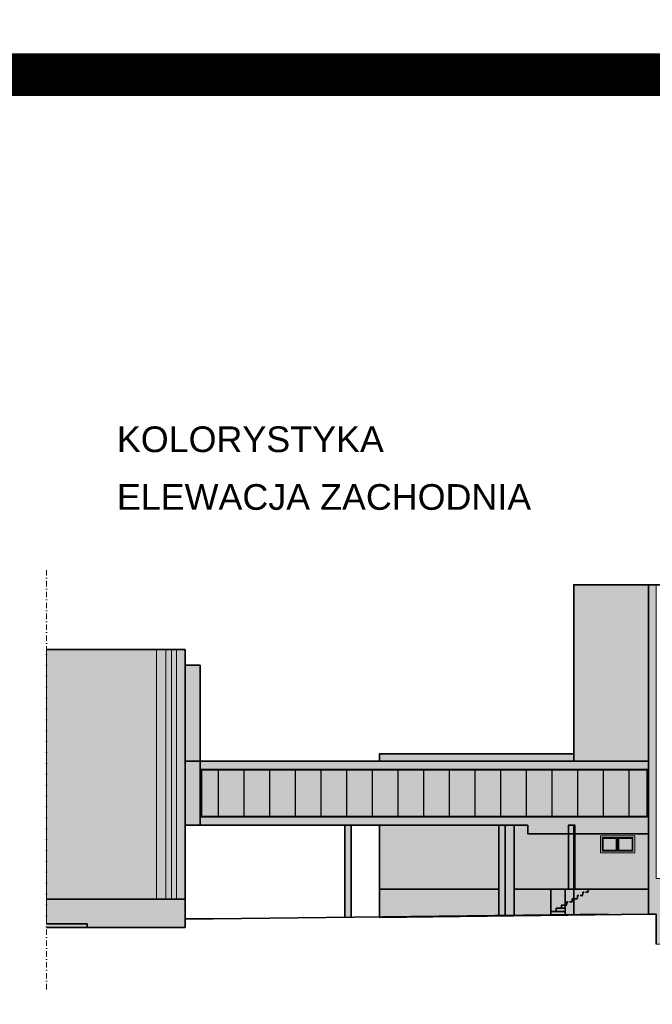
# Model space of a CAD drawing. Header units: inches. Extents: x 0 to 111471, y -105323 to 11070.
# Tile 212 of 256: x 46454 to 49412, y -35317 to -30716. Entities that reach past the tile are written whole.
import ezdxf

# ---------------------------------------------------------------- set-up
doc = ezdxf.new("R2010")
doc.units = ezdxf.units.IN
doc.header["$MEASUREMENT"] = 0
doc.linetypes.add('DASHDOTX2', pattern=[50.8, 25.4, -12.7, 0, -12.7])
doc.linetypes.add('DASHED', pattern=[19.05, 12.7, -6.35])
for name, color, linetype, lineweight in [('888 drzwi i okna', 4, 'Continuous', 0), ('888 hatch antracyt szary', 251, 'Continuous', 0), ('888 hatch drewno', 35, 'Continuous', 0), ('888 hatch jasny beż', 7, 'Continuous', 0), ('888 opisy', 3, 'Continuous', 0), ('888 osie', 5, 'DASHDOTX2', 13), ('888 projektowane elementy', 6, 'Continuous', 13), ('888 sciany', 2, 'Continuous', 35), ('888 sciany istniejące', 2, 'Continuous', 35), ('888 widok', 8, 'Continuous', 0)]:
    doc.layers.add(name, color=color, linetype=linetype, lineweight=lineweight)
doc.layers.add('888 opisy kolorow', color=11, linetype='Continuous')
doc.styles.get("Standard").update_dxf_attribs({"font": 'arial.ttf'})

# ---------------------------------------------------------------- blocks, each defined once
blk = doc.blocks.new('RTBHTHHHHHHHHH')
at = {"layer": '888 projektowane elementy', "ltscale": 0.01}
h = blk.add_hatch(color=7, dxfattribs=at)
h.dxf.hatch_style = 1
h.paths.add_polyline_path([(17736.8, 5052.6), (17736.8, 4972.6), (17896.8, 4972.6), (17896.8, 5052.6)])
h.paths.add_polyline_path([(17814.8, 5044.6), (17814.8, 4980.6), (17744.8, 4980.6), (17744.8, 5044.6)], flags=16)
h.paths.add_polyline_path([(17818.8, 5044.6), (17888.8, 5044.6), (17888.8, 4980.6), (17818.8, 4980.6)], flags=16)
h.paths.add_polyline_path([(17810.8, 5040.6), (17810.8, 4984.6), (17748.8, 4984.6), (17748.8, 5040.6)], flags=0)
h.paths.add_polyline_path([(17822.8, 5040.6), (17884.8, 5040.6), (17884.8, 4984.6), (17822.8, 4984.6)], flags=0)
h = blk.add_hatch(color=7, dxfattribs=at)
h.dxf.hatch_style = 1
h.paths.add_polyline_path([(17744.8, 5044.6), (17744.8, 4980.6), (17814.8, 4980.6), (17814.8, 5044.6)])
h.paths.add_polyline_path([(17810.8, 5040.6), (17810.8, 4984.6), (17748.8, 4984.6), (17748.8, 5040.6)], flags=16)
h.paths.add_polyline_path([(17818.8, 4980.6), (17888.8, 4980.6), (17888.8, 5044.6), (17818.8, 5044.6)])
h.paths.add_polyline_path([(17822.8, 5040.6), (17884.8, 5040.6), (17884.8, 4984.6), (17822.8, 4984.6)], flags=16)
at = {"layer": '888 widok', "ltscale": 0.01}
h = blk.add_hatch(color=253, dxfattribs=at)
h.dxf.hatch_style = 1
h.paths.add_polyline_path([(17748.8, 5040.6), (17748.8, 4984.6), (17810.8, 4984.6), (17810.8, 5040.6)])
h.paths.add_polyline_path([(17822.8, 5040.6), (17822.8, 4984.6), (17884.8, 4984.6), (17884.8, 5040.6)])
at = {"layer": '888 drzwi i okna'}
blk.add_lwpolyline([(17736.8, 5052.6), (17736.8, 4972.6), (17896.8, 4972.6), (17896.8, 5052.6)], close=True, dxfattribs=at)
for points in [[(17814.8, 5044.6), (17744.8, 5044.6), (17744.8, 4980.6), (17814.8, 4980.6)], [(17810.8, 5040.6), (17748.8, 5040.6), (17748.8, 4984.6), (17810.8, 4984.6)], [(17810.8, 5040.6), (17810.8, 4984.6)], [(17814.8, 5044.6), (17814.8, 4980.6)], [(17818.8, 4980.6), (17888.8, 4980.6), (17888.8, 5044.6), (17818.8, 5044.6)], [(17818.8, 5044.6), (17818.8, 4980.6)], [(17822.8, 4984.6), (17884.8, 4984.6), (17884.8, 5040.6), (17822.8, 5040.6)], [(17822.8, 5040.6), (17822.8, 4984.6)]]:
    blk.add_lwpolyline(points, dxfattribs=at)
blk = doc.blocks.new('kjhgtrewqwrthjhtr')
at = {"layer": '888 hatch antracyt szary', "ltscale": 0.01}
h = blk.add_hatch(color=256, dxfattribs=at)
h.dxf.hatch_style = 1
h.paths.add_polyline_path([(-38692.9, 109191.7), (-38763.1, 109191.7), (-38763.1, 108891.7), (-38749.5, 108891.7), (-38749.5, 108891.7), (-38719.5, 108891.7), (-38692.9, 108891.7)])
h.paths.add_polyline_path([(-38686.6, 109151.7), (-38692.9, 109151.7), (-38692.9, 108931.7), (-38686.6, 108931.7)])
h.paths.add_polyline_path([(-36596.6, 109191.7), (-38692.9, 109191.7), (-38692.9, 109151.7), (-38686.6, 109151.7), (-36596.6, 109151.7)])
h.paths.add_polyline_path([(-36596.6, 109151.7), (-36603.1, 109151.7), (-36603.1, 108931.7), (-38692.9, 108931.7), (-38692.9, 108891.7), (-38058.8, 108891.7), (-38058.8, 108891.7), (-38028.8, 108891.7), (-37161.5, 108891.7), (-37161.5, 108851.7), (-36596.6, 108851.7)])
h = blk.add_hatch(color=256, dxfattribs=at)
h.dxf.hatch_style = 1
h.paths.add_polyline_path([(-38009.2, 108933.7), (-38127.1, 108933.7), (-38127.1, 109149.7), (-38009.2, 109149.7), (-38009.2, 109151.7), (-38686.6, 109151.7), (-38686.6, 108931.7), (-38009.2, 108931.7)])
h.paths.add_polyline_path([(-38247.1, 108933.7), (-38247.1, 109149.7), (-38129.2, 109149.7), (-38129.2, 108933.7)], flags=16)
h.paths.add_polyline_path([(-38249.2, 108933.7), (-38367.1, 108933.7), (-38367.1, 109149.7), (-38249.2, 109149.7)], flags=16)
h.paths.add_polyline_path([(-38369.2, 108933.7), (-38487.1, 108933.7), (-38487.1, 109149.7), (-38369.2, 109149.7)], flags=16)
h.paths.add_polyline_path([(-38489.2, 108933.7), (-38607.1, 108933.7), (-38607.1, 109149.7), (-38489.2, 109149.7)], flags=16)
h.paths.add_polyline_path([(-38609.2, 108933.7), (-38684.7, 108933.7), (-38684.7, 109149.7), (-38609.2, 109149.7)], flags=16)
h.paths.add_polyline_path([(-37049.2, 108933.7), (-37167.1, 108933.7), (-37167.1, 109149.7), (-37049.2, 109149.7), (-37049.2, 109151.7), (-38009.2, 109151.7), (-38009.2, 109149.7), (-38009.2, 108933.7), (-38009.2, 108931.7), (-37049.2, 108931.7)])
h.paths.add_polyline_path([(-37409.2, 108933.7), (-37527.1, 108933.7), (-37527.1, 109149.7), (-37409.2, 109149.7)], flags=16)
h.paths.add_polyline_path([(-37407.1, 108933.7), (-37407.1, 109149.7), (-37289.2, 109149.7), (-37289.2, 108933.7)], flags=16)
h.paths.add_polyline_path([(-37529.2, 108933.7), (-37647.1, 108933.7), (-37647.1, 109149.7), (-37529.2, 109149.7)], flags=16)
h.paths.add_polyline_path([(-37287.1, 108933.7), (-37287.1, 109149.7), (-37169.2, 109149.7), (-37169.2, 108933.7)], flags=16)
h.paths.add_polyline_path([(-37649.2, 108933.7), (-37767.1, 108933.7), (-37767.1, 109149.7), (-37649.2, 109149.7)], flags=16)
h.paths.add_polyline_path([(-37769.2, 108933.7), (-37887.1, 108933.7), (-37887.1, 109149.7), (-37769.2, 109149.7)], flags=16)
h.paths.add_polyline_path([(-37889.2, 108933.7), (-38007.1, 108933.7), (-38007.1, 109149.7), (-37889.2, 109149.7)], flags=16)
h.paths.add_polyline_path([(-36603.1, 109151.7), (-37049.2, 109151.7), (-37049.2, 109149.7), (-37049.2, 108933.7), (-37049.2, 108931.7), (-36603.1, 108931.7)])
h.paths.add_polyline_path([(-36929.2, 108933.7), (-37047.1, 108933.7), (-37047.1, 109149.7), (-36929.2, 109149.7)], flags=16)
h.paths.add_polyline_path([(-36927.1, 109149.7), (-36809.2, 109149.7), (-36809.2, 108933.7), (-36927.1, 108933.7)], flags=16)
h.paths.add_polyline_path([(-36807.1, 109149.7), (-36689.2, 109149.7), (-36689.2, 108933.7), (-36807.1, 108933.7)], flags=16)
h.paths.add_polyline_path([(-36687.1, 109149.7), (-36605.1, 109149.7), (-36605.1, 108933.7), (-36687.1, 108933.7)], flags=16)
at = {"layer": '888 widok', "ltscale": 0.01}
h = blk.add_hatch(color=253, dxfattribs=at)
h.dxf.hatch_style = 1
h.paths.add_polyline_path([(-38609.2, 109149.7), (-38684.7, 109149.7), (-38684.7, 108933.7), (-38609.2, 108933.7)])
h.paths.add_polyline_path([(-38489.2, 109149.7), (-38607.1, 109149.7), (-38607.1, 108933.7), (-38489.2, 108933.7)])
h.paths.add_polyline_path([(-38369.2, 109149.7), (-38487.1, 109149.7), (-38487.1, 108933.7), (-38369.2, 108933.7)])
h.paths.add_polyline_path([(-38249.2, 109149.7), (-38367.1, 109149.7), (-38367.1, 108933.7), (-38249.2, 108933.7)])
h.paths.add_polyline_path([(-38129.2, 109149.7), (-38247.1, 109149.7), (-38247.1, 108933.7), (-38129.2, 108933.7)])
h.paths.add_polyline_path([(-38009.2, 109149.7), (-38127.1, 109149.7), (-38127.1, 108933.7), (-38009.2, 108933.7)])
h.paths.add_polyline_path([(-37889.2, 109149.7), (-38007.1, 109149.7), (-38007.1, 108933.7), (-37889.2, 108933.7)])
h.paths.add_polyline_path([(-37769.2, 109149.7), (-37887.1, 109149.7), (-37887.1, 108933.7), (-37769.2, 108933.7)])
h.paths.add_polyline_path([(-37649.2, 109149.7), (-37767.1, 109149.7), (-37767.1, 108933.7), (-37649.2, 108933.7)])
h.paths.add_polyline_path([(-37529.2, 109149.7), (-37647.1, 109149.7), (-37647.1, 108933.7), (-37529.2, 108933.7)])
h.paths.add_polyline_path([(-37409.2, 109149.7), (-37527.1, 109149.7), (-37527.1, 108933.7), (-37409.2, 108933.7)])
h.paths.add_polyline_path([(-37289.2, 109149.7), (-37407.1, 109149.7), (-37407.1, 108933.7), (-37289.2, 108933.7)])
h.paths.add_polyline_path([(-37169.2, 109149.7), (-37287.1, 109149.7), (-37287.1, 108933.7), (-37169.2, 108933.7)])
h.paths.add_polyline_path([(-37049.2, 109149.7), (-37167.1, 109149.7), (-37167.1, 108933.7), (-37049.2, 108933.7)])
h.paths.add_polyline_path([(-36929.2, 109149.7), (-37047.1, 109149.7), (-37047.1, 108933.7), (-36929.2, 108933.7)])
h.paths.add_polyline_path([(-36809.2, 109149.7), (-36927.1, 109149.7), (-36927.1, 108933.7), (-36809.2, 108933.7)])
h.paths.add_polyline_path([(-36689.2, 109149.7), (-36807.1, 109149.7), (-36807.1, 108933.7), (-36689.2, 108933.7)])
h.paths.add_polyline_path([(-36605.1, 109149.7), (-36687.1, 109149.7), (-36687.1, 108933.7), (-36605.1, 108933.7)])
at = {"layer": '888 drzwi i okna', "ltscale": 0.01}
for p, q in [((-38609.2, 109149.7), (-38609.2, 108933.7)), ((-38489.2, 109149.7), (-38489.2, 108933.7)), ((-38249.2, 109149.7), (-38249.2, 108933.7)), ((-38009.2, 109149.7), (-38009.2, 108933.7)), ((-36689.2, 109149.7), (-36689.2, 108933.7)), ((-38684.7, 108931.7), (-38684.7, 108931.7))]:
    blk.add_line(p, q, dxfattribs=at)
for points in [[(-38609.2, 109149.7), (-38609.2, 108933.7), (-38684.7, 108933.7), (-38684.7, 109149.7), (-38609.2, 109149.7)], [(-38607.1, 108933.7), (-38607.1, 109149.7), (-38489.2, 109149.7), (-38489.2, 108933.7)], [(-38487.1, 108933.7), (-38487.1, 109149.7), (-38369.2, 109149.7), (-38369.2, 108933.7), (-38487.1, 108933.7)], [(-38249.2, 108933.7), (-38367.1, 108933.7), (-38367.1, 109149.7), (-38249.2, 109149.7), (-38249.2, 108933.7)], [(-38129.2, 109149.7), (-38129.2, 108933.7), (-38247.1, 108933.7), (-38247.1, 109149.7), (-38129.2, 109149.7), (-38129.2, 108933.7)], [(-38009.2, 109149.7), (-38009.2, 108933.7), (-38127.1, 108933.7), (-38127.1, 109149.7), (-38009.2, 109149.7)], [(-37889.2, 109149.7), (-37889.2, 108933.7), (-38007.1, 108933.7), (-38007.1, 109149.7), (-37889.2, 109149.7), (-37889.2, 108933.7)], [(-37887.1, 108933.7), (-37887.1, 109149.7), (-37769.2, 109149.7), (-37769.2, 108933.7)], [(-37767.1, 108933.7), (-37767.1, 109149.7), (-37649.2, 109149.7), (-37649.2, 108933.7)], [(-37529.2, 109149.7), (-37529.2, 108933.7), (-37647.1, 108933.7), (-37647.1, 109149.7), (-37529.2, 109149.7), (-37529.2, 108933.7)], [(-37409.2, 109149.7), (-37409.2, 108933.7), (-37527.1, 108933.7), (-37527.1, 109149.7), (-37409.2, 109149.7)], [(-37407.1, 108933.7), (-37407.1, 109149.7), (-37289.2, 109149.7), (-37289.2, 108933.7), (-37407.1, 108933.7)], [(-37169.2, 109149.7), (-37169.2, 108933.7), (-37287.1, 108933.7), (-37287.1, 109149.7), (-37169.2, 109149.7)], [(-37167.1, 108933.7), (-37167.1, 109149.7), (-37049.2, 109149.7), (-37049.2, 108933.7), (-37167.1, 108933.7)], [(-36929.2, 108933.7), (-37047.1, 108933.7), (-37047.1, 109149.7), (-36929.2, 109149.7), (-36929.2, 108933.7)], [(-36927.1, 108933.7), (-36927.1, 109149.7), (-36809.2, 109149.7), (-36809.2, 108933.7), (-36927.1, 108933.7)], [(-36689.2, 109149.7), (-36689.2, 108933.7), (-36807.1, 108933.7), (-36807.1, 109149.7), (-36689.2, 109149.7)], [(-36687.1, 108933.7), (-36687.1, 109149.7), (-36605.1, 109149.7), (-36605.1, 108933.7), (-36687.1, 108933.7)], [(-38489.2, 108933.7), (-38607.1, 108933.7)], [(-37769.2, 108933.7), (-37887.1, 108933.7)], [(-37649.2, 108933.7), (-37767.1, 108933.7)], [(-36596.6, 108933.7), (-36596.6, 108933.7)]]:
    blk.add_lwpolyline(points, dxfattribs=at)
at = {"layer": '888 sciany'}
blk.add_line((-36603.1, 108931.7), (-38692.9, 108931.7), dxfattribs=at)
at = {"layer": '888 sciany istniejące', "ltscale": 0.01}
for p, q in [((-38763.1, 108891.7), (-38763.1, 109191.7)), ((-38692.9, 108891.7), (-38692.9, 109191.7)), ((-36596.6, 108851.7), (-36596.6, 109191.7)), ((-38686.6, 109151.7), (-38686.6, 108931.7)), ((-36603.1, 108931.7), (-36603.1, 109151.7))]:
    blk.add_line(p, q, dxfattribs=at)
for points in [[(-38763.1, 109191.7), (-36596.6, 109191.7)], [(-38692.9, 109151.7), (-36596.6, 109151.7)], [(-36603.1, 108931.7), (-36603.1, 109151.7)], [(-38763.1, 108891.7), (-37161.5, 108891.7)], [(-37161.5, 108891.7), (-37161.5, 108851.7), (-36596.6, 108851.7)]]:
    blk.add_lwpolyline(points, dxfattribs=at)
at = {"layer": '888 widok', "ltscale": 0.01}
blk.add_line((-38686.6, 108931.7), (-38686.6, 109151.7), dxfattribs=at)

msp = doc.modelspace()

# ---------------------------------------------------------------- hatches: boundary and pattern name
at = {"layer": '888 hatch antracyt szary', "ltscale": 0.01}
h = msp.add_hatch(color=256, dxfattribs=at)
h.dxf.hatch_style = 1
h.paths.add_polyline_path([(49394.159, -33356.196), (49044.159, -33356.196), (49044.159, -34179.917), (49394.159, -34179.917)])
msp.add_hatch(color=256, dxfattribs=at).paths.add_polyline_path([(49394.159, -34896.196), (49394.159, -33356.196), (49429.159, -33356.196), (49429.159, -34729.196), (50824.159, -34729.196), (50824.159, -33356.196), (50860.159, -33356.196), (50860.159, -34892.196), (50642.237, -34892.196), (50540.159, -34946.196), (50510.159, -34946.196), (50510.159, -35036.196), (49429.159, -35036.196), (49429.159, -34896.196)])
h = msp.add_hatch(color=256, dxfattribs=at)
h.dxf.hatch_style = 1
h.paths.add_polyline_path([(47093.924, -34825.443), (47093.924, -33658.565), (47136.981, -33658.565), (47136.981, -34824.743)])
h = msp.add_hatch(color=256, dxfattribs=at)
h.dxf.hatch_style = 1
h.paths.add_polyline_path([(47163.924, -34825.443), (47163.924, -33658.565), (47186.981, -33658.565), (47186.981, -34824.743)])
h = msp.add_hatch(color=256, dxfattribs=at)
h.dxf.hatch_style = 1
h.paths.add_polyline_path([(49044.159, -34479.917), (49019.626, -34479.917), (49019.626, -34778.196), (49044.204, -34778.196)])
h.paths.add_polyline_path([(48724.19, -34479.917), (48694.19, -34479.917), (48694.19, -34904.426), (48724.19, -34904.073)])
h.paths.add_polyline_path([(48004.19, -34479.917), (47974.19, -34479.917), (47974.19, -34912.89), (48004.19, -34912.538)])
h = msp.add_hatch(color=256, dxfattribs=at)
h.dxf.hatch_style = 1
h.paths.add_polyline_path([(48136.279, -34778.421), (48136.333, -34910.984), (48694.19, -34904.426), (48694.19, -34778.196)])
h.paths.add_polyline_path([(48937.159, -34778.196), (48765.159, -34778.196), (48765.159, -34903.591), (48937.222, -34901.568), (48937.159, -34883.196), (48937.213, -34883.196)])
h.paths.add_polyline_path([(48765.159, -34479.917), (48724.19, -34479.917), (48724.19, -34904.073), (48765.159, -34903.591)])
h = msp.add_hatch(color=256, dxfattribs=at)
h.dxf.hatch_style = 1
h.paths.add_polyline_path([(49049.626, -34778.196), (49189.159, -34778.196), (49394.159, -34778.196), (49394.159, -34519.917), (49049.626, -34519.917)])
h.paths.add_polyline_path([(49169.159, -34529.196), (49329.159, -34529.196), (49329.159, -34609.196), (49169.159, -34609.196)], flags=16)
h.paths.add_polyline_path([(49177.159, -34601.196), (49177.159, -34537.196), (49247.159, -34537.196), (49247.159, -34601.196)], flags=0)
h.paths.add_polyline_path([(49181.159, -34597.196), (49181.159, -34541.196), (49243.159, -34541.196), (49243.159, -34597.196)], flags=0)
h = msp.add_hatch(color=256, dxfattribs=at)
h.dxf.hatch_style = 1
h.paths.add_polyline_path([(49394.159, -34778.196), (49112.159, -34778.196), (49112.159, -34793.196), (49087.159, -34793.196), (49087.159, -34808.196), (49062.159, -34808.196), (49062.159, -34823.196), (49044.21, -34823.196), (49044.222, -34900.31), (49394.159, -34896.196)])
h.paths.add_polyline_path([(49044.21, -34823.196), (49037.159, -34823.196), (49037.159, -34838.196), (49012.159, -34838.196), (49012.159, -34853.196), (49004.197, -34853.196), (49004.222, -34900.781), (49044.222, -34900.31)])
h.paths.add_polyline_path([(49044.204, -34778.196), (49004.159, -34778.196), (49004.197, -34853.196), (49012.159, -34853.196), (49012.159, -34838.196), (49037.159, -34838.196), (49037.159, -34823.196), (49044.21, -34823.196)])
h.paths.add_polyline_path([(49087.159, -34793.196), (49112.159, -34793.196), (49112.159, -34778.196), (49044.204, -34778.196), (49044.21, -34823.196), (49062.159, -34823.196), (49062.159, -34808.196), (49087.159, -34808.196)])
h.paths.add_polyline_path([(49004.159, -34778.196), (48937.159, -34778.196), (48937.213, -34883.196), (48962.159, -34883.196), (48962.159, -34868.196), (48987.159, -34868.196), (48987.159, -34853.196), (49004.197, -34853.196)])
h.paths.add_polyline_path([(49004.197, -34853.196), (49004.159, -34853.196), (48987.159, -34853.196), (48987.159, -34868.196), (49004.205, -34868.196)])
h.paths.add_polyline_path([(49004.205, -34868.196), (48987.159, -34868.196), (48962.159, -34868.196), (48962.159, -34883.196), (49004.213, -34883.196)])
h.paths.add_polyline_path([(49004.213, -34883.196), (48962.159, -34883.196), (48937.213, -34883.196), (48937.222, -34901.568), (49004.222, -34900.781)])
h = msp.add_hatch(color=256, dxfattribs=at)
h.dxf.hatch_style = 1
h.paths.add_polyline_path([(47227.771, -34825.093), (46579.299, -34825.093), (46579.299, -34940.093), (46768.806, -34940.093), (46768.806, -34958.093), (47227.771, -34958.093)])
h = msp.add_hatch(color=256, dxfattribs=at)
h.dxf.hatch_style = 1
h.paths.add_polyline_path([(46768.806, -34940.093), (46579.299, -34940.093), (46579.299, -34958.093), (46768.806, -34958.093)])
at = {"layer": '888 hatch drewno', "ltscale": 0.01}
h = msp.add_hatch(color=256, dxfattribs=at)
h.dxf.hatch_style = 1
h.paths.add_polyline_path([(47227.771, -33743.096), (47227.771, -33658.565), (46579.299, -33658.565), (46579.299, -34825.093), (47227.771, -34825.093)])
h = msp.add_hatch(color=256, dxfattribs=at)
h.dxf.hatch_style = 1
h.paths.add_polyline_path([(47297.788, -33731.565), (47227.771, -33731.565), (47227.771, -34479.917), (47297.788, -34479.917)])
at = {"layer": '888 hatch jasny beż', "ltscale": 0.01}
h = msp.add_hatch(color=256, dxfattribs=at)
h.dxf.hatch_style = 1
h.paths.add_polyline_path([(49019.626, -34479.917), (48765.159, -34479.917), (48765.159, -34778.196), (48937.159, -34778.196), (49019.626, -34778.196)])
h.paths.add_polyline_path([(48694.19, -34479.917), (48136.159, -34479.917), (48136.279, -34778.421), (48694.19, -34778.196)])
h.paths.add_polyline_path([(49044.159, -34146.196), (48136.159, -34146.196), (48136.159, -34179.917), (49044.159, -34179.917)])
at = {"layer": '888 projektowane elementy', "ltscale": 0.01}
h = msp.add_hatch(color=7, dxfattribs=at)
h.dxf.hatch_style = 1
h.paths.add_polyline_path([(47227.771, -34825.093), (46579.299, -34825.093), (46579.299, -34940.093), (46768.806, -34940.093), (46768.806, -34958.093), (47227.771, -34958.093)])

# ---------------------------------------------------------------- linework, layer by layer
at = {"layer": '888 drzwi i okna', "ltscale": 0.01}
msp.add_lwpolyline([(49394.159, -34896.196), (49394.159, -33356.196), (49429.159, -33356.196), (49429.159, -34729.196), (50824.159, -34729.196), (50824.159, -33356.196), (50860.159, -33356.196), (50860.159, -34892.196), (50642.237, -34892.196), (50540.159, -34946.196), (50510.159, -34946.196), (50510.159, -35036.196), (49429.159, -35036.196), (49429.159, -34896.196), (49394.159, -34896.196)], dxfattribs=at)
at = {"layer": '888 drzwi i okna'}
msp.add_lwpolyline([(49169.159, -34529.196), (49169.159, -34609.196), (49329.159, -34609.196), (49329.159, -34529.196)], close=True, dxfattribs=at)
for points in [[(49247.159, -34537.196), (49177.159, -34537.196), (49177.159, -34601.196), (49247.159, -34601.196)], [(49243.159, -34541.196), (49181.159, -34541.196), (49181.159, -34597.196), (49243.159, -34597.196)], [(49243.159, -34541.196), (49243.159, -34597.196)], [(49247.159, -34537.196), (49247.159, -34601.196)], [(49251.159, -34601.196), (49321.159, -34601.196), (49321.159, -34537.196), (49251.159, -34537.196)], [(49251.159, -34537.196), (49251.159, -34601.196)], [(49255.159, -34597.196), (49317.159, -34597.196), (49317.159, -34541.196), (49255.159, -34541.196)], [(49255.159, -34541.196), (49255.159, -34597.196)]]:
    msp.add_lwpolyline(points, dxfattribs=at)
at = {"layer": '888 opisy'}
msp.add_line((46579.299, -34940.093), (46579.299, -33658.565), dxfattribs=at)
msp.add_lwpolyline([(26923.756, -30973.227), (57058.976, -30973.227), (57058.976, -38980.485), (26923.756, -38980.485)], close=True, dxfattribs=at)
msp.add_lwpolyline([(47297.788, -33731.565), (47297.788, -34479.917)], dxfattribs=at)
at = {"layer": '888 opisy kolorow', "ltscale": 0.01, "const_width": 200}
msp.add_lwpolyline([(34854.511, -22446.754), (50490.997, -22446.754), (50490.997, -30973.227), (34854.511, -30973.227)], close=True, dxfattribs=at)
at = {"layer": '888 opisy kolorow', "color": 3, "ltscale": 0.01, "const_width": 200}
msp.add_lwpolyline([(26923.756, -30973.227), (75108.467, -30973.227), (75108.467, -38980.485), (26923.756, -38980.485)], close=True, dxfattribs=at)
at = {"layer": '888 osie'}
msp.add_lwpolyline([(46579.299, -35246.955), (46579.299, -33274.382)], dxfattribs=at)
at = {"layer": '888 projektowane elementy'}
for points in [[(47093.924, -33658.565), (47093.924, -34825.093)], [(47136.981, -34825.093), (47136.981, -33658.565)], [(47163.924, -33658.565), (47163.924, -34825.093)], [(47186.981, -34825.093), (47186.981, -33658.565)]]:
    msp.add_lwpolyline(points, dxfattribs=at)
at = {"layer": '888 sciany istniejące'}
for p, q in [((47227.771, -33658.565), (47227.771, -33731.565)), ((47297.788, -33731.565), (47227.771, -33731.565)), ((47297.788, -33731.565), (47297.788, -34479.917))]:
    msp.add_line(p, q, dxfattribs=at)
for points in [[(49394.159, -33356.196), (49044.159, -33356.196), (49044.159, -34179.917)], [(49429.159, -35036.196), (49429.159, -34896.196), (49394.159, -34896.196), (49394.159, -33356.196), (53744.424, -33356.196)], [(46579.299, -33658.565), (47227.771, -33658.565)], [(47227.771, -33731.565), (47227.771, -34958.093)], [(48136.159, -34179.917), (48136.159, -34146.196), (49044.159, -34146.196)], [(47227.771, -34479.917), (47297.788, -34479.917)], [(47974.19, -34912.89), (47974.19, -34479.917), (48004.19, -34479.917), (48004.19, -34912.538)], [(49394.159, -34896.196), (48136.333, -34910.984), (48136.159, -34479.917)], [(48694.19, -34904.426), (48694.19, -34479.917), (48724.19, -34479.917), (48724.19, -34904.073)], [(48765.159, -34903.591), (48765.159, -34479.917), (48829.232, -34479.917)], [(49019.626, -34778.196), (49019.626, -34479.917), (49049.626, -34479.917), (49049.626, -34778.196)], [(49044.159, -34479.917), (49044.222, -34900.31)], [(48694.19, -34778.196), (48136.279, -34778.421)], [(48937.159, -34778.196), (48765.159, -34778.196)], [(49189.159, -34778.196), (48937.159, -34778.196), (48937.222, -34901.568)], [(49004.159, -34778.196), (49004.222, -34900.781)], [(49394.159, -34778.196), (49112.159, -34778.196)], [(49394.159, -34778.196), (49116.598, -34778.196)], [(47227.771, -34825.093), (46579.299, -34825.093)], [(48937.222, -34901.568), (48937.159, -34883.196), (48962.159, -34883.196), (48962.159, -34868.196), (48987.159, -34868.196), (48987.159, -34853.196), (49004.159, -34853.196)], [(48987.159, -34868.196), (49004.159, -34868.196)], [(47358.146, -34917.917), (47227.771, -34917.917)], [(49205.716, -34896.196), (47358.146, -34917.917)], [(48962.159, -34883.196), (49004.159, -34883.196)], [(46768.806, -34958.093), (46768.806, -34940.093), (46579.299, -34940.093)], [(47227.771, -34958.093), (46579.299, -34958.093)], [(46768.806, -34943.093), (46768.806, -34958.093), (46733.806, -34958.093)]]:
    msp.add_lwpolyline(points, dxfattribs=at)
at = {"layer": '888 sciany istniejące', "linetype": 'DASHED'}
msp.add_lwpolyline([(49112.159, -34778.196), (49112.159, -34793.196), (49087.159, -34793.196), (49087.159, -34808.196), (49062.159, -34808.196), (49062.159, -34823.196), (49037.159, -34823.196), (49037.159, -34838.196), (49012.159, -34838.196), (49012.159, -34853.196), (49004.159, -34853.196)], dxfattribs=at)

# ---------------------------------------------------------------- block references
at = {"layer": '888 drzwi i okna'}
msp.add_blockref('RTBHTHHHHHHHHH', (31432.334, -39581.833), dxfattribs=at)
at = {"layer": '888 projektowane elementy'}
msp.add_blockref('kjhgtrewqwrthjhtr', (85990.722, -143371.659), dxfattribs=at)

# ---------------------------------------------------------------- texts
at = {"char_height": 120, "width": 2821.07918, "attachment_point": 1}
for s, insert in [('KOLORYSTYKA', (46908.169, -32616.444)), ('ELEWACJA ZACHODNIA', (46908.169, -32886.131))]:
    msp.add_mtext(s, dxfattribs=dict(at, insert=insert))

doc.saveas('drawing.dxf')
